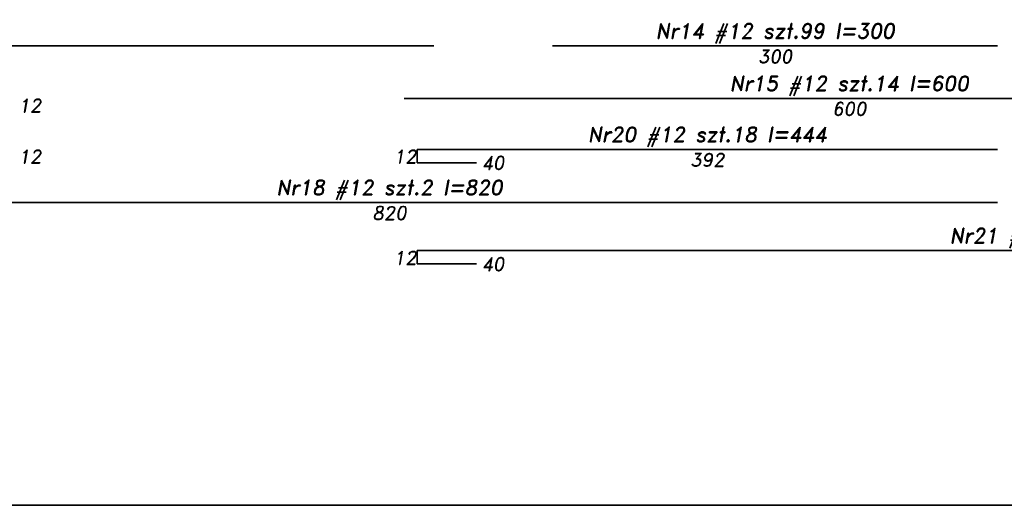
# Model space of a CAD drawing. Header units: millimetres. Extents: x 300938 to 312016, y 11971 to 20881.
# Tile 179 of 239: x 309619 to 310283, y 15867 to 16194. Entities that reach past the tile are written whole.
import ezdxf

# ---------------------------------------------------------------- set-up
doc = ezdxf.new("R2010")
doc.units = ezdxf.units.MM
for name, color, linetype, lineweight in [('konstrukcja', 3, 'Continuous', 35), ('opisy', 2, 'Continuous', 18), ('zbrojenie płyty', 141, 'Continuous', 35)]:
    doc.layers.add(name, color=color, linetype=linetype, lineweight=lineweight)
doc.styles.get("Standard").update_dxf_attribs({"font": 'romand.shx', "oblique": 10})

msp = doc.modelspace()

# ---------------------------------------------------------------- linework, layer by layer
at = {"layer": 'konstrukcja'}
msp.add_lwpolyline([(311991.285, 17916.794), (311991.285, 15866.794), (306291.285, 15866.794), (306291.285, 17916.794)], close=True, dxfattribs=at)
at = {"layer": 'zbrojenie płyty'}
for p, q in [((308979.131, 16176.508), (309898.631, 16176.508)), ((309978.631, 16176.508), (310278.631, 16176.508)), ((309878.631, 16141.154), (310478.631, 16141.154)), ((309887.189, 16106.772), (310278.631, 16106.772)), ((309887.189, 16106.772), (309887.189, 16097.772)), ((309887.189, 16097.772), (309927.189, 16097.772)), ((309458.631, 16070.968), (310278.631, 16070.968)), ((309887.189, 16038.514), (310758.131, 16038.514)), ((309887.189, 16038.514), (309887.189, 16029.514)), ((309887.189, 16029.514), (309927.189, 16029.514))]:
    msp.add_line(p, q, dxfattribs=at)

# ---------------------------------------------------------------- texts
at = {"layer": 'opisy', "width": 253.11941, "attachment_point": 5}
for s, insert, char_height in [('Nr14 #12 szt.99 l=300', (310128.631, 16184.91), 9.99999), ('300', (310128.631, 16169.396), 9), ('Nr15 #12 szt.14 l=600', (310178.631, 16149.556), 9.99999), ('12', (309626.157, 16136.368), 9), ('600', (310178.631, 16134.042), 9), ('Nr20 #12 szt.18 l=444', (310082.91, 16115.173), 9.99999), ('12', (309626.157, 16101.986), 9), ('12', (309879.163, 16101.986), 9), ('40', (309938.334, 16097.657), 9), ('392', (310082.91, 16099.659), 9), ('Nr18 #12 szt.2 l=820', (309868.631, 16079.369), 9.99999), ('820', (309868.631, 16063.855), 9), ('Nr21 #12 szt.1 l=975', (310322.66, 16046.916), 9.99999), ('12', (309879.163, 16033.728), 9), ('40', (309938.334, 16029.399), 9)]:
    msp.add_mtext(s, dxfattribs=dict(at, insert=insert, char_height=char_height))

doc.saveas('drawing.dxf')
